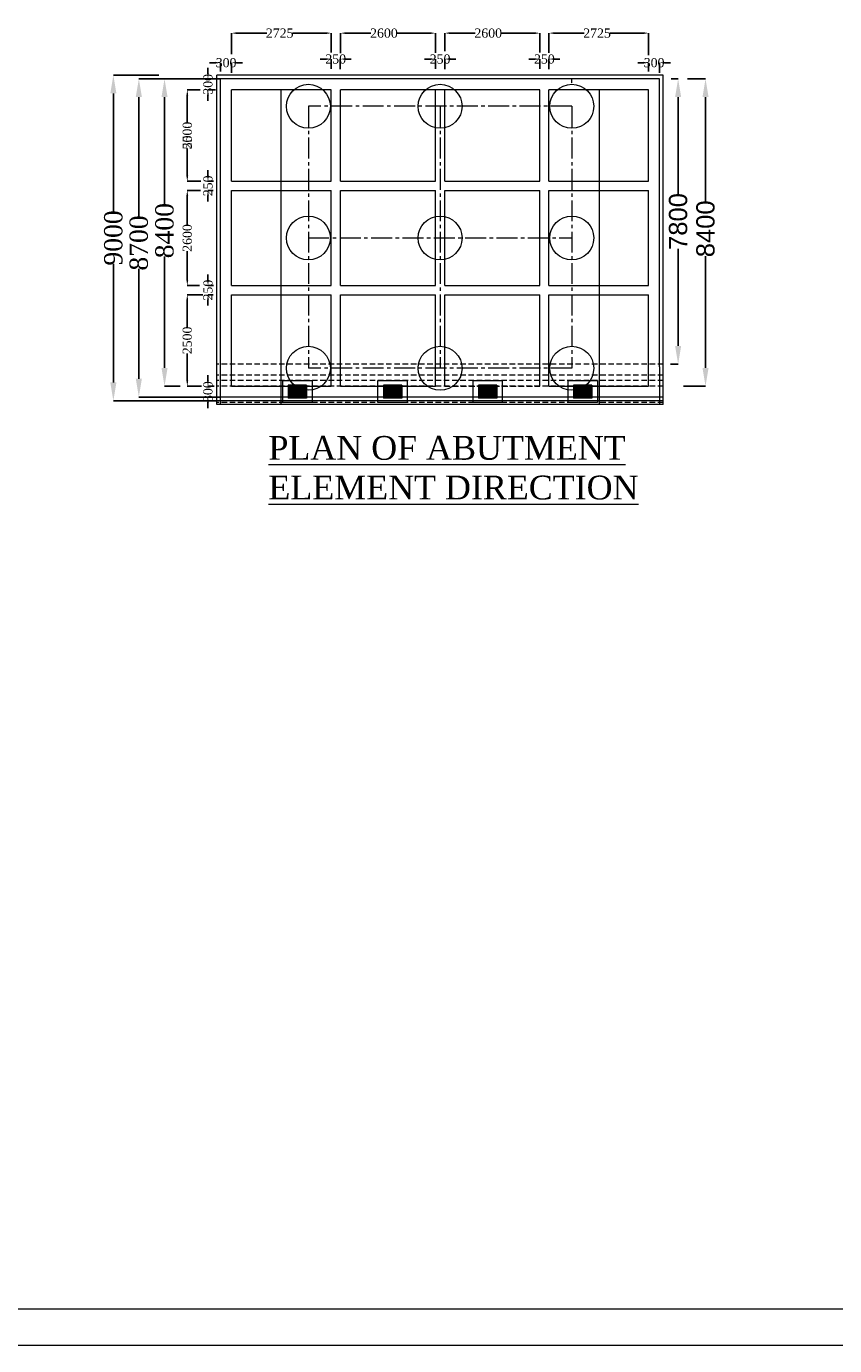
# Model space of a CAD drawing. Header units: millimetres. Extents: x -20950785 to 389010297, y -11535949 to 14056629.
# Tile 151 of 256: x 12157276 to 12201460, y -1668785 to -1596660. Entities that reach past the tile are written whole.
import ezdxf

# ---------------------------------------------------------------- set-up
doc = ezdxf.new("R2010")
doc.units = ezdxf.units.MM
doc.header["$LTSCALE"] = 60
doc.header["$MEASUREMENT"] = 0
doc.linetypes.add('CENTER2', pattern=[28.575, 19.05, -3.175, 3.175, -3.175])
doc.linetypes.add('HIDDEN', pattern=[0.375, 0.25, -0.125])
doc.styles.add('PDF Arial Bold', font='times.ttf')
doc.dimstyles.get("Standard").update_dxf_attribs({"dimtxt": 400, "dimasz": 215, "dimexe": 0.18, "dimexo": 0.0625, "dimgap": 0.09, "dimtad": 0, "dimtih": 1, "dimtoh": 1, "dimdec": 0, "dimzin": 4, "dimdsep": 46, "dimtxsty": 'Standard', "dimblk": 'OPEN90', "dimcen": 0, "dimadec": 0, "dimazin": 1, "dimtfac": 1, "dimtdec": 0, "dimtix": 1, "dimtofl": 0, "dimtmove": 0, "dimatfit": 3, "dimldrblk": 'OPEN30', "dimfxl": 1, "dimtolj": 1, "dimtzin": 0, "dimarcsym": 0})

# ---------------------------------------------------------------- blocks, each defined once
blk = doc.blocks.new('*D1087')
at = {"color": 0, "linetype": 'Continuous', "lineweight": -2, "ltscale": 2, "transparency": 16777216}
for p, q in [((12192528, -1599528), (12192907, -1599528)), ((12192907, -1600528), (12192907, -1605841)), ((12192907, -1614128), (12192907, -1608815)), ((12192497, -1615128), (12192907, -1615128))]:
    blk.add_line(p, q, dxfattribs=at)
at = {"color": 0, "linetype": 'Continuous', "lineweight": 9, "ltscale": 2, "transparency": 16777216}
for points in [[(12192740, -1600528), (12193074, -1600528), (12192907, -1599528)], [(12192740, -1614128), (12193074, -1614128), (12192907, -1615128)]]:
    blk.add_solid(points, dxfattribs=at)
at = {"layer": 'Defpoints', "color": 0, "linetype": 'Continuous', "lineweight": 9, "ltscale": 2, "transparency": 16777216}
for p in [(12192528, -1599528), (12192497, -1615128), (12192907, -1615128)]:
    blk.add_point(p, dxfattribs=at)
at = {"color": 0, "linetype": 'Continuous', "lineweight": 9, "ltscale": 2, "transparency": 16777216, "insert": (12192907, -1607328), "char_height": 1000, "attachment_point": 5, "rotation": 90, "style": 'PDF Arial Bold'}
blk.add_mtext('\\A1;{\\fArial|b0|i0|c0|p34;7800}', dxfattribs=at)
blk = doc.blocks.new('*D1088')
at = {"color": 0, "linetype": 'Continuous', "lineweight": -2, "ltscale": 2, "transparency": 16777216}
for p, q in [((12193421, -1599528), (12194404, -1599528)), ((12194404, -1600528), (12194404, -1606236)), ((12194404, -1615328), (12194404, -1609220)), ((12193204, -1616328), (12194404, -1616328))]:
    blk.add_line(p, q, dxfattribs=at)
at = {"color": 0, "linetype": 'Continuous', "lineweight": 9, "ltscale": 2, "transparency": 16777216}
for points in [[(12194237, -1600528), (12194571, -1600528), (12194404, -1599528)], [(12194237, -1615328), (12194571, -1615328), (12194404, -1616328)]]:
    blk.add_solid(points, dxfattribs=at)
at = {"layer": 'Defpoints', "color": 0, "linetype": 'Continuous', "lineweight": 9, "ltscale": 2, "transparency": 16777216}
for p in [(12193421, -1599528), (12193204, -1616328), (12194404, -1616328)]:
    blk.add_point(p, dxfattribs=at)
at = {"color": 0, "linetype": 'Continuous', "lineweight": 9, "ltscale": 2, "transparency": 16777216, "insert": (12194404, -1607728), "char_height": 1000, "attachment_point": 5, "rotation": 90, "style": 'PDF Arial Bold'}
blk.add_mtext('\\A1;{\\fArial|b0|i0|c0|p34;8400}', dxfattribs=at)
blk = doc.blocks.new('*D1090')
at = {"color": 0, "linetype": 'Continuous', "lineweight": -2, "ltscale": 2, "transparency": 16777216}
for p, q in [((12185844, -1598113), (12185844, -1597028)), ((12186144, -1597029), (12187767, -1597029)), ((12190994, -1597029), (12189179, -1597029)), ((12191294, -1598235), (12191294, -1597028))]:
    blk.add_line(p, q, dxfattribs=at)
at = {"color": 0, "linetype": 'Continuous', "lineweight": 9, "ltscale": 2, "transparency": 16777216}
for points in [[(12186144, -1596979), (12186144, -1597079), (12185844, -1597029)], [(12190994, -1596979), (12190994, -1597079), (12191294, -1597029)]]:
    blk.add_solid(points, dxfattribs=at)
at = {"layer": 'Defpoints', "color": 0, "linetype": 'Continuous', "lineweight": 9, "ltscale": 2, "transparency": 16777216}
for p in [(12185844, -1597029), (12185844, -1598113), (12191294, -1598235)]:
    blk.add_point(p, dxfattribs=at)
at = {"color": 0, "linetype": 'Continuous', "lineweight": 9, "ltscale": 2, "transparency": 16777216, "insert": (12188473, -1597029), "char_height": 500, "attachment_point": 5, "style": 'PDF Arial Bold'}
blk.add_mtext('\\A1;2725', dxfattribs=at)
blk = doc.blocks.new('*D1091')
at = {"color": 0, "linetype": 'Continuous', "lineweight": -2, "ltscale": 2, "transparency": 16777216}
for p, q in [((12180144, -1598023), (12180144, -1597028)), ((12180444, -1597029), (12181806, -1597029)), ((12185044, -1597029), (12183240, -1597029)), ((12185344, -1598080), (12185344, -1597028))]:
    blk.add_line(p, q, dxfattribs=at)
at = {"color": 0, "linetype": 'Continuous', "lineweight": 9, "ltscale": 2, "transparency": 16777216}
for points in [[(12180444, -1596979), (12180444, -1597079), (12180144, -1597029)], [(12185044, -1596979), (12185044, -1597079), (12185344, -1597029)]]:
    blk.add_solid(points, dxfattribs=at)
at = {"layer": 'Defpoints', "color": 0, "linetype": 'Continuous', "lineweight": 9, "ltscale": 2, "transparency": 16777216}
for p in [(12180144, -1597029), (12180144, -1598023), (12185344, -1598080)]:
    blk.add_point(p, dxfattribs=at)
at = {"color": 0, "linetype": 'Continuous', "lineweight": 9, "ltscale": 2, "transparency": 16777216, "insert": (12182523, -1597029), "char_height": 500, "attachment_point": 5, "style": 'PDF Arial Bold'}
blk.add_mtext('\\A1;2600', dxfattribs=at)
blk = doc.blocks.new('*D1092')
at = {"color": 0, "linetype": 'Continuous', "lineweight": -2, "ltscale": 2, "transparency": 16777216}
for p, q in [((12174444, -1598127), (12174444, -1597028)), ((12174744, -1597029), (12176106, -1597029)), ((12179344, -1597029), (12177540, -1597029)), ((12179644, -1598104), (12179644, -1597028))]:
    blk.add_line(p, q, dxfattribs=at)
at = {"color": 0, "linetype": 'Continuous', "lineweight": 9, "ltscale": 2, "transparency": 16777216}
for points in [[(12174744, -1596979), (12174744, -1597079), (12174444, -1597029)], [(12179344, -1596979), (12179344, -1597079), (12179644, -1597029)]]:
    blk.add_solid(points, dxfattribs=at)
at = {"layer": 'Defpoints', "color": 0, "linetype": 'Continuous', "lineweight": 9, "ltscale": 2, "transparency": 16777216}
for p in [(12174444, -1597029), (12174444, -1598127), (12179644, -1598104)]:
    blk.add_point(p, dxfattribs=at)
at = {"color": 0, "linetype": 'Continuous', "lineweight": 9, "ltscale": 2, "transparency": 16777216, "insert": (12176823, -1597029), "char_height": 500, "attachment_point": 5, "style": 'PDF Arial Bold'}
blk.add_mtext('\\A1;2600', dxfattribs=at)
blk = doc.blocks.new('*D1093')
at = {"color": 0, "linetype": 'Continuous', "lineweight": -2, "ltscale": 2, "transparency": 16777216}
for p, q in [((12168494, -1598175), (12168494, -1597028)), ((12168794, -1597029), (12170417, -1597029)), ((12173644, -1597029), (12171829, -1597029)), ((12173944, -1598079), (12173944, -1597028))]:
    blk.add_line(p, q, dxfattribs=at)
at = {"color": 0, "linetype": 'Continuous', "lineweight": 9, "ltscale": 2, "transparency": 16777216}
for points in [[(12168794, -1596979), (12168794, -1597079), (12168494, -1597029)], [(12173644, -1596979), (12173644, -1597079), (12173944, -1597029)]]:
    blk.add_solid(points, dxfattribs=at)
at = {"layer": 'Defpoints', "color": 0, "linetype": 'Continuous', "lineweight": 9, "ltscale": 2, "transparency": 16777216}
for p in [(12168494, -1597029), (12168494, -1598175), (12173944, -1598079)]:
    blk.add_point(p, dxfattribs=at)
at = {"color": 0, "linetype": 'Continuous', "lineweight": 9, "ltscale": 2, "transparency": 16777216, "insert": (12171123, -1597029), "char_height": 500, "attachment_point": 5, "style": 'PDF Arial Bold'}
blk.add_mtext('\\A1;2725', dxfattribs=at)
blk = doc.blocks.new('*D1094')
at = {"color": 0, "linetype": 'Continuous', "lineweight": -2, "ltscale": 2, "transparency": 16777216}
for p, q in [((12185044, -1598447), (12184744, -1598447)), ((12185344, -1598990), (12185344, -1598446)), ((12185844, -1599001), (12185844, -1598446)), ((12186144, -1598447), (12186444, -1598447))]:
    blk.add_line(p, q, dxfattribs=at)
at = {"color": 0, "linetype": 'Continuous', "lineweight": 9, "ltscale": 2, "transparency": 16777216}
for points in [[(12185044, -1598397), (12185044, -1598497), (12185344, -1598447)], [(12186144, -1598397), (12186144, -1598497), (12185844, -1598447)]]:
    blk.add_solid(points, dxfattribs=at)
at = {"layer": 'Defpoints', "color": 0, "linetype": 'Continuous', "lineweight": 9, "ltscale": 2, "transparency": 16777216}
for p in [(12185344, -1598447), (12185344, -1598990), (12185844, -1599001)]:
    blk.add_point(p, dxfattribs=at)
at = {"color": 0, "linetype": 'Continuous', "lineweight": 9, "ltscale": 2, "transparency": 16777216, "insert": (12185594, -1598447), "char_height": 500, "attachment_point": 5, "style": 'PDF Arial Bold'}
blk.add_mtext('\\A1;250', dxfattribs=at)
blk = doc.blocks.new('*D1095')
at = {"color": 0, "linetype": 'Continuous', "lineweight": -2, "ltscale": 2, "transparency": 16777216}
for p, q in [((12179344, -1598447), (12179044, -1598447)), ((12179644, -1598990), (12179644, -1598446)), ((12180144, -1599001), (12180144, -1598446)), ((12180444, -1598447), (12180744, -1598447))]:
    blk.add_line(p, q, dxfattribs=at)
at = {"color": 0, "linetype": 'Continuous', "lineweight": 9, "ltscale": 2, "transparency": 16777216}
for points in [[(12179344, -1598397), (12179344, -1598497), (12179644, -1598447)], [(12180444, -1598397), (12180444, -1598497), (12180144, -1598447)]]:
    blk.add_solid(points, dxfattribs=at)
at = {"layer": 'Defpoints', "color": 0, "linetype": 'Continuous', "lineweight": 9, "ltscale": 2, "transparency": 16777216}
for p in [(12179644, -1598447), (12179644, -1598990), (12180144, -1599001)]:
    blk.add_point(p, dxfattribs=at)
at = {"color": 0, "linetype": 'Continuous', "lineweight": 9, "ltscale": 2, "transparency": 16777216, "insert": (12179894, -1598447), "char_height": 500, "attachment_point": 5, "style": 'PDF Arial Bold'}
blk.add_mtext('\\A1;250', dxfattribs=at)
blk = doc.blocks.new('*D1096')
at = {"color": 0, "linetype": 'Continuous', "lineweight": -2, "ltscale": 2, "transparency": 16777216}
for p, q in [((12173637, -1598447), (12173337, -1598447)), ((12173937, -1598990), (12173937, -1598446)), ((12174437, -1599001), (12174437, -1598446)), ((12174737, -1598447), (12175037, -1598447))]:
    blk.add_line(p, q, dxfattribs=at)
at = {"color": 0, "linetype": 'Continuous', "lineweight": 9, "ltscale": 2, "transparency": 16777216}
for points in [[(12173637, -1598397), (12173637, -1598497), (12173937, -1598447)], [(12174737, -1598397), (12174737, -1598497), (12174437, -1598447)]]:
    blk.add_solid(points, dxfattribs=at)
at = {"layer": 'Defpoints', "color": 0, "linetype": 'Continuous', "lineweight": 9, "ltscale": 2, "transparency": 16777216}
for p in [(12173937, -1598447), (12173937, -1598990), (12174437, -1599001)]:
    blk.add_point(p, dxfattribs=at)
at = {"color": 0, "linetype": 'Continuous', "lineweight": 9, "ltscale": 2, "transparency": 16777216, "insert": (12174187, -1598447), "char_height": 500, "attachment_point": 5, "style": 'PDF Arial Bold'}
blk.add_mtext('\\A1;250', dxfattribs=at)
blk = doc.blocks.new('*D1097')
at = {"color": 0, "linetype": 'Continuous', "lineweight": -2, "ltscale": 2, "transparency": 16777216}
for p, q in [((12190994, -1598647), (12190694, -1598647)), ((12191294, -1599131), (12191294, -1598646)), ((12191893, -1599201), (12191893, -1598646)), ((12192193, -1598647), (12192493, -1598647))]:
    blk.add_line(p, q, dxfattribs=at)
at = {"color": 0, "linetype": 'Continuous', "lineweight": 9, "ltscale": 2, "transparency": 16777216}
for points in [[(12190994, -1598597), (12190994, -1598697), (12191294, -1598647)], [(12192193, -1598597), (12192193, -1598697), (12191893, -1598647)]]:
    blk.add_solid(points, dxfattribs=at)
at = {"layer": 'Defpoints', "color": 0, "linetype": 'Continuous', "lineweight": 9, "ltscale": 2, "transparency": 16777216}
for p in [(12191294, -1598647), (12191294, -1599131), (12191893, -1599201)]:
    blk.add_point(p, dxfattribs=at)
at = {"color": 0, "linetype": 'Continuous', "lineweight": 9, "ltscale": 2, "transparency": 16777216, "insert": (12191593, -1598647), "char_height": 500, "attachment_point": 5, "style": 'PDF Arial Bold'}
blk.add_mtext('\\A1;300', dxfattribs=at)
blk = doc.blocks.new('*D1098')
at = {"color": 0, "linetype": 'Continuous', "lineweight": -2, "ltscale": 2, "transparency": 16777216}
for p, q in [((12167594, -1598647), (12167294, -1598647)), ((12167894, -1599131), (12167894, -1598646)), ((12168493, -1599201), (12168493, -1598646)), ((12168793, -1598647), (12169093, -1598647))]:
    blk.add_line(p, q, dxfattribs=at)
at = {"color": 0, "linetype": 'Continuous', "lineweight": 9, "ltscale": 2, "transparency": 16777216}
for points in [[(12167594, -1598597), (12167594, -1598697), (12167894, -1598647)], [(12168793, -1598597), (12168793, -1598697), (12168493, -1598647)]]:
    blk.add_solid(points, dxfattribs=at)
at = {"layer": 'Defpoints', "color": 0, "linetype": 'Continuous', "lineweight": 9, "ltscale": 2, "transparency": 16777216}
for p in [(12167894, -1598647), (12167894, -1599131), (12168493, -1599201)]:
    blk.add_point(p, dxfattribs=at)
at = {"color": 0, "linetype": 'Continuous', "lineweight": 9, "ltscale": 2, "transparency": 16777216, "insert": (12168193, -1598647), "char_height": 500, "width": 1681.9, "attachment_point": 5, "style": 'PDF Arial Bold'}
blk.add_mtext('\\A1;300', dxfattribs=at)
blk = doc.blocks.new('*D1099')
at = {"color": 0, "linetype": 'Continuous', "lineweight": -2, "ltscale": 2, "transparency": 16777216}
for p, q in [((12166776, -1600128), (12166072, -1600128)), ((12166072, -1600428), (12166072, -1601920)), ((12166072, -1604828), (12166072, -1603336)), ((12166808, -1605128), (12166072, -1605128))]:
    blk.add_line(p, q, dxfattribs=at)
at = {"color": 0, "linetype": 'Continuous', "lineweight": 9, "ltscale": 2, "transparency": 16777216}
for points in [[(12166022, -1600428), (12166122, -1600428), (12166072, -1600128)], [(12166022, -1604828), (12166122, -1604828), (12166072, -1605128)]]:
    blk.add_solid(points, dxfattribs=at)
at = {"layer": 'Defpoints', "color": 0, "linetype": 'Continuous', "lineweight": 9, "ltscale": 2, "transparency": 16777216}
for p in [(12166776, -1600128), (12166072, -1605128), (12166808, -1605128)]:
    blk.add_point(p, dxfattribs=at)
at = {"color": 0, "linetype": 'Continuous', "lineweight": 9, "ltscale": 2, "transparency": 16777216, "insert": (12166072, -1602628), "char_height": 500, "attachment_point": 5, "rotation": 90, "style": 'PDF Arial Bold'}
blk.add_mtext('\\A1;5000', dxfattribs=at)
blk = doc.blocks.new('*D1100')
at = {"color": 0, "linetype": 'Continuous', "lineweight": -2, "ltscale": 2, "transparency": 16777216}
for p, q in [((12166776, -1600128), (12166072, -1600128)), ((12166072, -1600428), (12166072, -1601911)), ((12166072, -1604828), (12166072, -1603345)), ((12166808, -1605128), (12166072, -1605128))]:
    blk.add_line(p, q, dxfattribs=at)
at = {"color": 0, "linetype": 'Continuous', "lineweight": 9, "ltscale": 2, "transparency": 16777216}
for points in [[(12166022, -1600428), (12166122, -1600428), (12166072, -1600128)], [(12166022, -1604828), (12166122, -1604828), (12166072, -1605128)]]:
    blk.add_solid(points, dxfattribs=at)
at = {"layer": 'Defpoints', "color": 0, "linetype": 'Continuous', "lineweight": 9, "ltscale": 2, "transparency": 16777216}
for p in [(12166776, -1600128), (12166072, -1605128), (12166808, -1605128)]:
    blk.add_point(p, dxfattribs=at)
at = {"color": 0, "linetype": 'Continuous', "lineweight": 9, "ltscale": 2, "transparency": 16777216, "insert": (12166072, -1602628), "char_height": 500, "attachment_point": 5, "rotation": 90, "style": 'PDF Arial Bold'}
blk.add_mtext('\\A1;2500', dxfattribs=at)
blk = doc.blocks.new('*D1101')
at = {"color": 0, "linetype": 'Continuous', "lineweight": -2, "ltscale": 2, "transparency": 16777216}
for p, q in [((12166920, -1611328), (12166072, -1611328)), ((12166072, -1611628), (12166072, -1613111)), ((12166072, -1616028), (12166072, -1614545)), ((12166841, -1616328), (12166072, -1616328))]:
    blk.add_line(p, q, dxfattribs=at)
at = {"color": 0, "linetype": 'Continuous', "lineweight": 9, "ltscale": 2, "transparency": 16777216}
for points in [[(12166022, -1611628), (12166122, -1611628), (12166072, -1611328)], [(12166022, -1616028), (12166122, -1616028), (12166072, -1616328)]]:
    blk.add_solid(points, dxfattribs=at)
at = {"layer": 'Defpoints', "color": 0, "linetype": 'Continuous', "lineweight": 9, "ltscale": 2, "transparency": 16777216}
for p in [(12166920, -1611328), (12166072, -1616328), (12166841, -1616328)]:
    blk.add_point(p, dxfattribs=at)
at = {"color": 0, "linetype": 'Continuous', "lineweight": 9, "ltscale": 2, "transparency": 16777216, "insert": (12166072, -1613828), "char_height": 500, "attachment_point": 5, "rotation": 90, "style": 'PDF Arial Bold'}
blk.add_mtext('\\A1;2500', dxfattribs=at)
blk = doc.blocks.new('*D1102')
at = {"color": 0, "linetype": 'Continuous', "lineweight": -2, "ltscale": 2, "transparency": 16777216}
for p, q in [((12166792, -1605628), (12166072, -1605628)), ((12166072, -1605928), (12166072, -1607511)), ((12166072, -1610528), (12166072, -1608945)), ((12166747, -1610828), (12166072, -1610828))]:
    blk.add_line(p, q, dxfattribs=at)
at = {"color": 0, "linetype": 'Continuous', "lineweight": 9, "ltscale": 2, "transparency": 16777216}
for points in [[(12166022, -1605928), (12166122, -1605928), (12166072, -1605628)], [(12166022, -1610528), (12166122, -1610528), (12166072, -1610828)]]:
    blk.add_solid(points, dxfattribs=at)
at = {"layer": 'Defpoints', "color": 0, "linetype": 'Continuous', "lineweight": 9, "ltscale": 2, "transparency": 16777216}
for p in [(12166792, -1605628), (12166072, -1610828), (12166747, -1610828)]:
    blk.add_point(p, dxfattribs=at)
at = {"color": 0, "linetype": 'Continuous', "lineweight": 9, "ltscale": 2, "transparency": 16777216, "insert": (12166072, -1608228), "char_height": 500, "attachment_point": 5, "rotation": 90, "style": 'PDF Arial Bold'}
blk.add_mtext('\\A1;2600', dxfattribs=at)
blk = doc.blocks.new('*D1103')
at = {"color": 0, "linetype": 'Continuous', "lineweight": -2, "ltscale": 2, "transparency": 16777216}
for p, q in [((12167203, -1604828), (12167203, -1604528)), ((12167509.9375, -1605128), (12167202.82, -1605128)), ((12167480.9375, -1605628), (12167202.82, -1605628)), ((12167203, -1605928), (12167203, -1606228))]:
    blk.add_line(p, q, dxfattribs=at)
at = {"color": 0, "linetype": 'Continuous', "lineweight": 9, "ltscale": 2, "transparency": 16777216}
for points in [[(12167153, -1604828), (12167253, -1604828), (12167203, -1605128)], [(12167153, -1605928), (12167253, -1605928), (12167203, -1605628)]]:
    blk.add_solid(points, dxfattribs=at)
at = {"layer": 'Defpoints', "color": 0, "linetype": 'Continuous', "lineweight": 9, "ltscale": 2, "transparency": 16777216}
for p in [(12167510, -1605128), (12167203, -1605628), (12167481, -1605628)]:
    blk.add_point(p, dxfattribs=at)
at = {"color": 0, "linetype": 'Continuous', "lineweight": 9, "ltscale": 2, "transparency": 16777216, "insert": (12167203, -1605378), "char_height": 500, "attachment_point": 5, "rotation": 90, "style": 'PDF Arial Bold'}
blk.add_mtext('\\A1;250', dxfattribs=at)
blk = doc.blocks.new('*D1104')
at = {"color": 0, "linetype": 'Continuous', "lineweight": -2, "ltscale": 2, "transparency": 16777216}
for p, q in [((12167203, -1610528), (12167203, -1610228)), ((12167509.9375, -1610828), (12167202.82, -1610828)), ((12167480.9375, -1611328), (12167202.82, -1611328)), ((12167203, -1611628), (12167203, -1611928))]:
    blk.add_line(p, q, dxfattribs=at)
at = {"color": 0, "linetype": 'Continuous', "lineweight": 9, "ltscale": 2, "transparency": 16777216}
for points in [[(12167153, -1610528), (12167253, -1610528), (12167203, -1610828)], [(12167153, -1611628), (12167253, -1611628), (12167203, -1611328)]]:
    blk.add_solid(points, dxfattribs=at)
at = {"layer": 'Defpoints', "color": 0, "linetype": 'Continuous', "lineweight": 9, "ltscale": 2, "transparency": 16777216}
for p in [(12167510, -1610828), (12167203, -1611328), (12167481, -1611328)]:
    blk.add_point(p, dxfattribs=at)
at = {"color": 0, "linetype": 'Continuous', "lineweight": 9, "ltscale": 2, "transparency": 16777216, "insert": (12167203, -1611078), "char_height": 500, "attachment_point": 5, "rotation": 90, "style": 'PDF Arial Bold'}
blk.add_mtext('\\A1;250', dxfattribs=at)
blk = doc.blocks.new('*D1105')
at = {"color": 0, "linetype": 'Continuous', "lineweight": -2, "ltscale": 2, "transparency": 16777216}
for p, q in [((12167203, -1599228), (12167203, -1598928)), ((12167548.195, -1599528), (12167202.82, -1599528)), ((12167605.9375, -1600128), (12167202.82, -1600128)), ((12167203, -1600428), (12167203, -1600728))]:
    blk.add_line(p, q, dxfattribs=at)
at = {"color": 0, "linetype": 'Continuous', "lineweight": 9, "ltscale": 2, "transparency": 16777216}
for points in [[(12167153, -1599228), (12167253, -1599228), (12167203, -1599528)], [(12167153, -1600428), (12167253, -1600428), (12167203, -1600128)]]:
    blk.add_solid(points, dxfattribs=at)
at = {"layer": 'Defpoints', "color": 0, "linetype": 'Continuous', "lineweight": 9, "ltscale": 2, "transparency": 16777216}
for p in [(12167548.2575, -1599528), (12167203, -1600128), (12167606, -1600128)]:
    blk.add_point(p, dxfattribs=at)
at = {"color": 0, "linetype": 'Continuous', "lineweight": 9, "ltscale": 2, "transparency": 16777216, "insert": (12167203, -1599828), "char_height": 500, "attachment_point": 5, "rotation": 90, "style": 'PDF Arial Bold'}
blk.add_mtext('\\A1;300', dxfattribs=at)
blk = doc.blocks.new('*D1106')
at = {"color": 0, "linetype": 'Continuous', "lineweight": -2, "ltscale": 2, "transparency": 16777216}
for p, q in [((12167203, -1616028), (12167203, -1615728)), ((12167539.9375, -1616328), (12167202.82, -1616328)), ((12167480.9375, -1616928), (12167202.82, -1616928)), ((12167203, -1617228), (12167203, -1617528))]:
    blk.add_line(p, q, dxfattribs=at)
at = {"color": 0, "linetype": 'Continuous', "lineweight": 9, "ltscale": 2, "transparency": 16777216}
for points in [[(12167153, -1616028), (12167253, -1616028), (12167203, -1616328)], [(12167153, -1617228), (12167253, -1617228), (12167203, -1616928)]]:
    blk.add_solid(points, dxfattribs=at)
at = {"layer": 'Defpoints', "color": 0, "linetype": 'Continuous', "lineweight": 9, "ltscale": 2, "transparency": 16777216}
for p in [(12167203, -1616928), (12167481, -1616928), (12167540, -1616328)]:
    blk.add_point(p, dxfattribs=at)
at = {"color": 0, "linetype": 'Continuous', "lineweight": 9, "ltscale": 2, "transparency": 16777216, "insert": (12167203, -1616628), "char_height": 500, "attachment_point": 5, "rotation": 90, "style": 'PDF Arial Bold'}
blk.add_mtext('\\A1;300', dxfattribs=at)
blk = doc.blocks.new('*D1107')
at = {"color": 0, "linetype": 'Continuous', "lineweight": -2, "ltscale": 2, "transparency": 16777216}
for p, q in [((12164517, -1599328), (12162031, -1599328)), ((12162031, -1600328), (12162031, -1606807)), ((12162031, -1616128), (12162031, -1609649)), ((12167694, -1617128), (12162031, -1617128))]:
    blk.add_line(p, q, dxfattribs=at)
at = {"color": 0, "linetype": 'Continuous', "lineweight": 9, "ltscale": 2, "transparency": 16777216}
for points in [[(12161864, -1600328), (12162198, -1600328), (12162031, -1599328)], [(12161864, -1616128), (12162198, -1616128), (12162031, -1617128)]]:
    blk.add_solid(points, dxfattribs=at)
at = {"layer": 'Defpoints', "color": 0, "linetype": 'Continuous', "lineweight": 9, "ltscale": 2, "transparency": 16777216}
for p in [(12164517, -1599328), (12162031, -1617128), (12167694, -1617128)]:
    blk.add_point(p, dxfattribs=at)
at = {"color": 0, "linetype": 'Continuous', "lineweight": 9, "ltscale": 2, "transparency": 16777216, "insert": (12162031, -1608228), "char_height": 1000, "attachment_point": 5, "rotation": 90, "style": 'PDF Arial Bold'}
blk.add_mtext('\\A1;9000', dxfattribs=at)
blk = doc.blocks.new('*D1108')
at = {"color": 0, "linetype": 'Continuous', "lineweight": -2, "ltscale": 2, "transparency": 16777216}
for p, q in [((12165638, -1599528), (12164828, -1599528)), ((12164828, -1600528), (12164828, -1606422)), ((12164828, -1615328), (12164828, -1609234)), ((12165690, -1616328), (12164828, -1616328))]:
    blk.add_line(p, q, dxfattribs=at)
at = {"color": 0, "linetype": 'Continuous', "lineweight": 9, "ltscale": 2, "transparency": 16777216}
for points in [[(12164661, -1600528), (12164995, -1600528), (12164828, -1599528)], [(12164661, -1615328), (12164995, -1615328), (12164828, -1616328)]]:
    blk.add_solid(points, dxfattribs=at)
at = {"layer": 'Defpoints', "color": 0, "linetype": 'Continuous', "lineweight": 9, "ltscale": 2, "transparency": 16777216}
for p in [(12165638, -1599528), (12164828, -1616328), (12165690, -1616328)]:
    blk.add_point(p, dxfattribs=at)
at = {"color": 0, "linetype": 'Continuous', "lineweight": 9, "ltscale": 2, "transparency": 16777216, "insert": (12164828, -1607828), "char_height": 1000, "attachment_point": 5, "rotation": 90, "style": 'PDF Arial Bold'}
blk.add_mtext('\\A1;8400', dxfattribs=at)
blk = doc.blocks.new('*D1109')
at = {"color": 0, "linetype": 'Continuous', "lineweight": -2, "ltscale": 2, "transparency": 16777216}
for p, q in [((12167894, -1599528), (12163423, -1599528)), ((12163423, -1600528), (12163423, -1607097)), ((12163423, -1615928), (12163423, -1609909)), ((12167894, -1616928), (12163423, -1616928))]:
    blk.add_line(p, q, dxfattribs=at)
at = {"color": 0, "linetype": 'Continuous', "lineweight": 9, "ltscale": 2, "transparency": 16777216}
for points in [[(12163256, -1600528), (12163590, -1600528), (12163423, -1599528)], [(12163256, -1615928), (12163590, -1615928), (12163423, -1616928)]]:
    blk.add_solid(points, dxfattribs=at)
at = {"layer": 'Defpoints', "color": 0, "linetype": 'Continuous', "lineweight": 9, "ltscale": 2, "transparency": 16777216}
for p in [(12167894, -1599528), (12163423, -1616928), (12167894, -1616928)]:
    blk.add_point(p, dxfattribs=at)
at = {"color": 0, "linetype": 'Continuous', "lineweight": 9, "ltscale": 2, "transparency": 16777216, "insert": (12163423, -1608503), "char_height": 1000, "attachment_point": 5, "rotation": 90, "style": 'PDF Arial Bold'}
blk.add_mtext('\\A1;8700', dxfattribs=at)

msp = doc.modelspace()

# ---------------------------------------------------------------- hatches: boundary and pattern name
at = {"linetype": 'Continuous', "lineweight": 9, "ltscale": 2}
h = msp.add_hatch(dxfattribs=at)
h.set_pattern_fill('GOST_GROUND', scale=10, angle=-90)
h.set_pattern_definition([(315, (15184951, 20788669), (-3e-14, -141.42135624), [200]), (315, (15184951, 20788639), (-3e-14, -141.42135624), [200]), (315, (15184951, 20788609), (-3e-14, -141.42135624), [200])])
h.paths.add_polyline_path([(12171594, -1616278), (12171594, -1616978), (12172594, -1616978), (12172594, -1616278)])
h = msp.add_hatch(dxfattribs=at)
h.set_pattern_fill('GOST_GROUND', scale=10, angle=-90)
h.set_pattern_definition([(315, (15190151, 20788669), (-3e-14, -141.42135624), [200]), (315, (15190151, 20788639), (-3e-14, -141.42135624), [200]), (315, (15190151, 20788609), (-3e-14, -141.42135624), [200])])
h.paths.add_polyline_path([(12176794, -1616278), (12176794, -1616978), (12177794, -1616978), (12177794, -1616278)])
h = msp.add_hatch(dxfattribs=at)
h.set_pattern_fill('GOST_GROUND', scale=10, angle=-90)
h.set_pattern_definition([(315, (15195351, 20788669), (-3e-14, -141.42135624), [200]), (315, (15195351, 20788639), (-3e-14, -141.42135624), [200]), (315, (15195351, 20788609), (-3e-14, -141.42135624), [200])])
h.paths.add_polyline_path([(12181994, -1616278), (12181994, -1616978), (12182994, -1616978), (12182994, -1616278)])
h = msp.add_hatch(dxfattribs=at)
h.set_pattern_fill('GOST_GROUND', scale=10, angle=-90)
h.set_pattern_definition([(315, (15200551, 20788669), (-3e-14, -141.42135624), [200]), (315, (15200551, 20788639), (-3e-14, -141.42135624), [200]), (315, (15200551, 20788609), (-3e-14, -141.42135624), [200])])
h.paths.add_polyline_path([(12187194, -1616278), (12187194, -1616978), (12188194, -1616978), (12188194, -1616278)])

# ---------------------------------------------------------------- linework, layer by layer
at = {"color": 7, "linetype": 'Continuous', "lineweight": 9, "ltscale": 2}
for p, q in [((12167694, -1617328), (12167694, -1599328)), ((12192094, -1599328), (12167694, -1599328)), ((12167894, -1617328), (12167894, -1599528)), ((12191894, -1599528), (12167894, -1599528)), ((12187094, -1599750.21), (12187094, -1599528)), ((12191894, -1615278), (12191894, -1599528)), ((12192094, -1617328), (12192094, -1599328)), ((12168494, -1605128), (12168494, -1600128)), ((12173944, -1600128), (12168494, -1600128)), ((12171194, -1600128), (12171194, -1617328)), ((12173944, -1605128), (12173944, -1600128)), ((12174444, -1605128), (12174444, -1600128)), ((12179644, -1600128), (12174444, -1600128)), ((12179644, -1605128), (12179644, -1600128)), ((12180144, -1600128), (12179644, -1600128)), ((12180144, -1605128), (12180144, -1600128)), ((12185344, -1600128), (12180144, -1600128)), ((12185344, -1605128), (12185344, -1600128)), ((12185844, -1605128), (12185844, -1600128)), ((12191294, -1600128), (12185844, -1600128)), ((12188594, -1600128), (12188594, -1617328)), ((12191294, -1605128), (12191294, -1600128)), ((12168494, -1605128), (12172394, -1605128)), ((12168494, -1605128), (12173944, -1605128)), ((12174444, -1605128), (12179644, -1605128)), ((12179294, -1605128), (12179644, -1605128)), ((12180144, -1605128), (12185344, -1605128)), ((12185844, -1605128), (12191294, -1605128)), ((12168494, -1610828), (12168494, -1605628)), ((12168494, -1605628), (12173944, -1605628)), ((12173944, -1610828), (12173944, -1605628)), ((12174444, -1610828), (12174444, -1605628)), ((12174444, -1605628), (12179644, -1605628)), ((12179644, -1610828), (12179644, -1605628)), ((12180144, -1610828), (12180144, -1605628)), ((12180144, -1605628), (12185344, -1605628)), ((12185344, -1610828), (12185344, -1605628)), ((12185844, -1610828), (12185844, -1605628)), ((12185844, -1605628), (12191294, -1605628)), ((12191294, -1610828), (12191294, -1605628)), ((12168494, -1610828), (12173944, -1610828)), ((12174444, -1610828), (12179644, -1610828)), ((12180144, -1610828), (12185344, -1610828)), ((12185844, -1610828), (12191294, -1610828)), ((12168494, -1616328), (12168494, -1611328)), ((12168494, -1611328), (12172394, -1611328)), ((12168494, -1611328), (12173944, -1611328)), ((12173944, -1616328), (12173944, -1611328)), ((12174444, -1616328), (12174444, -1611328)), ((12174444, -1611328), (12179644, -1611328)), ((12179294, -1611328), (12179644, -1611328)), ((12179644, -1616328), (12179644, -1611328)), ((12180144, -1616328), (12180144, -1611328)), ((12180144, -1611328), (12185344, -1611328)), ((12185344, -1616328), (12185344, -1611328)), ((12185844, -1616328), (12185844, -1611328)), ((12185844, -1611328), (12191294, -1611328)), ((12191294, -1616328), (12191294, -1611328)), ((12191894, -1615278), (12191894, -1617328)), ((12171294, -1617228), (12171294, -1616028)), ((12171294, -1616028), (12172894, -1616028)), ((12172594, -1616278), (12171594, -1616278)), ((12171594, -1616278), (12171594, -1616978)), ((12172594, -1616278), (12172594, -1616978)), ((12172894, -1616028), (12172894, -1617228)), ((12176494, -1617228), (12176494, -1616028)), ((12176494, -1616028), (12178094, -1616028)), ((12177794, -1616278), (12176794, -1616278)), ((12176794, -1616278), (12176794, -1616978)), ((12177794, -1616278), (12177794, -1616978)), ((12178094, -1616028), (12178094, -1617228)), ((12181694, -1617228), (12181694, -1616028)), ((12181694, -1616028), (12183294, -1616028)), ((12182994, -1616278), (12181994, -1616278)), ((12181994, -1616278), (12181994, -1616978)), ((12182994, -1616278), (12182994, -1616978)), ((12183294, -1616028), (12183294, -1617228)), ((12186894, -1617228), (12186894, -1616028)), ((12186894, -1616028), (12188494, -1616028)), ((12188194, -1616278), (12187194, -1616278)), ((12187194, -1616278), (12187194, -1616978)), ((12188194, -1616278), (12188194, -1616978)), ((12188494, -1616028), (12188494, -1617228)), ((12168494, -1616328), (12172394, -1616328)), ((12170694, -1616328), (12173944, -1616328)), ((12170694, -1616328), (12173944, -1616328)), ((12170694, -1616328), (12173944, -1616328)), ((12172594, -1616978), (12171594, -1616978)), ((12174444, -1616328), (12178694, -1616328)), ((12174444, -1616328), (12178694, -1616328)), ((12174444, -1616328), (12178694, -1616328)), ((12177794, -1616978), (12176794, -1616978)), ((12182994, -1616978), (12181994, -1616978)), ((12185844, -1616328), (12191294, -1616328)), ((12188194, -1616978), (12187194, -1616978)), ((12192094, -1617128), (12167694, -1617128)), ((12192094, -1617328), (12167694, -1617328)), ((12172894, -1617228), (12171294, -1617228)), ((12178094, -1617228), (12176494, -1617228)), ((12183294, -1617228), (12181694, -1617228)), ((12188494, -1617228), (12186894, -1617228))]:
    msp.add_line(p, q, dxfattribs=at)
at = {"color": 7, "linetype": 'CENTER2', "lineweight": 9}
for p, q in [((12172694, -1601028), (12172694, -1615350.21)), ((12187094, -1601028), (12172694, -1601028)), ((12172694, -1601028), (12172694, -1608228)), ((12179894, -1601028), (12179894, -1615350.21)), ((12187094, -1601028), (12187094, -1615350.21)), ((12172694, -1608228), (12187094, -1608228)), ((12187094, -1615350.21), (12172694, -1615350.21))]:
    msp.add_line(p, q, dxfattribs=at)
at = {"color": 7, "linetype": 'HIDDEN', "lineweight": 9, "ltscale": 20}
for p, q in [((12192094, -1615128), (12167694, -1615128)), ((12192094, -1615728), (12167694, -1615728)), ((12192094, -1616028), (12167694, -1616028)), ((12192094, -1616328), (12167694, -1616328)), ((12180144, -1616328), (12185344, -1616328)), ((12180144, -1616328), (12185344, -1616328)), ((12192094, -1617228), (12167694, -1617228))]:
    msp.add_line(p, q, dxfattribs=at)
at = {"color": 7, "linetype": 'HIDDEN', "lineweight": 9, "ltscale": 2}
for p, q in [((12192094, -1616928), (12167694, -1616928)), ((12176694, -1616328), (12179644, -1616328)), ((12176694, -1616328), (12179644, -1616328)), ((12192094, -1617328), (12167694, -1617328))]:
    msp.add_line(p, q, dxfattribs=at)
at = {"color": 7, "linetype": 'Continuous', "lineweight": 9, "ltscale": 2}
for points in [[(11991969.5, -1428738.8), (12329345.7, -1428738.8), (12329345.7, -1668785), (11991969.5, -1668785)], [(11993969.5, -1430738.8), (12327345.7, -1430738.8), (12327345.7, -1666785), (11993969.5, -1666785)]]:
    msp.add_lwpolyline(points, close=True, dxfattribs=at)
for centre in [(12172694, -1601028), (12179894, -1601028), (12187094, -1601028), (12172694, -1608228), (12179894, -1608228), (12187094, -1608228), (12172694, -1615350.21), (12179894, -1615350.21), (12187094, -1615350.21)]:
    msp.add_circle(centre, 1200, dxfattribs=at)

# ---------------------------------------------------------------- texts
at = {"color": 7, "linetype": 'Continuous', "lineweight": 9, "ltscale": 2, "insert": (12022292.67, -1615916.65), "char_height": 900, "attachment_point": 1, "style": 'PDF Arial Bold'}
msp.add_mtext_dynamic_manual_height_columns('\\pi1240.70522,t5740.70522;Moderately \\P\\pi690.45288,t5190.45288;Stronge Rock', width=8577.0125, gutter_width=1, heights=[0], dxfattribs=at)
at = {"linetype": 'Continuous', "lineweight": 9, "attachment_point": 1}
for s, insert, char_height, width in [('{\\fTimes New Roman|b0|i0|c0|p18;\\LPLAN OF ABUTMENT ELEMENT DIRECTION\\Fitalicc|c0; }', (12170508.6, -1619054.12), 1300, 23779.3902), ('\\pi7448.80773;{\\fTimes New Roman|b0|i0|c0|p18;\\LCertified that the boring details  shown are correct.}', (11996265.89, -1637530.04), 1915.15152, 72153.3279)]:
    msp.add_mtext(s, dxfattribs=dict(at, insert=insert, char_height=char_height, width=width))

# ---------------------------------------------------------------- dimensions: what is measured, and where the dimension line sits
at = {"color": 7, "linetype": 'Continuous', "lineweight": 9, "ltscale": 2}
for base, p1, p2, text, picture, middle in [((12168494, -1597028.65), (12173944, -1598078.65), (12168494, -1598174.65), '2725', '*D1093', (12171123, -1597028.65)), ((12174444, -1597028.65), (12179644, -1598103.65), (12174444, -1598126.65), '2600', '*D1092', (12176823, -1597028.65)), ((12180144, -1597028.65), (12185344, -1598079.65), (12180144, -1598022.65), '2600', '*D1091', (12182523, -1597028.65)), ((12185844, -1597028.65), (12191294, -1598234.65), (12185844, -1598112.65), '2725', '*D1090', (12188473, -1597028.65)), ((12173937, -1598446.65), (12174437, -1599000.65), (12173937, -1598989.65), '250', '*D1096', (12174187, -1598446.65)), ((12179644, -1598446.65), (12180144, -1599000.65), (12179644, -1598989.65), '250', '*D1095', (12179894, -1598446.65)), ((12185344, -1598446.65), (12185844, -1599000.65), (12185344, -1598989.65), '250', '*D1094', (12185594, -1598446.65)), ((12167894, -1598646.65), (12168493, -1599200.65), (12167894, -1599130.65), '300', '*D1098', (12168193.5, -1598646.65)), ((12191294, -1598646.65), (12191893, -1599200.65), (12191294, -1599130.65), '300', '*D1097', (12191593.5, -1598646.65))]:
    dim = msp.add_linear_dim(base=base, p1=p1, p2=p2, text=text, dimstyle='Standard', override={"dimtxt": 500, "dimasz": 300, "dimtxsty": 'PDF Arial Bold', "dimfxl": 300}, dxfattribs=at)
    dim.commit()
    dim.dimension.update_dxf_attribs({"geometry": picture, "text_midpoint": middle, "dimtype": 160})
for base, p1, p2, text, picture, middle in [((12167203, -1600128), (12167548.26, -1599528), (12167606, -1600128), '300', '*D1105', (12167203, -1599828)), ((12166072, -1605128), (12166776, -1600128), (12166808, -1605128), '2500', '*D1100', (12166072, -1602628)), ((12167203, -1605628), (12167510, -1605128), (12167481, -1605628), '250', '*D1103', (12167203, -1605378)), ((12166072, -1610828), (12166792, -1605628), (12166747, -1610828), '2600', '*D1102', (12166072, -1608228)), ((12167203, -1611328), (12167510, -1610828), (12167481, -1611328), '250', '*D1104', (12167203, -1611078)), ((12166072, -1616328), (12166920, -1611328), (12166841, -1616328), '2500', '*D1101', (12166072, -1613828)), ((12167203, -1616928), (12167540, -1616328), (12167481, -1616928), '300', '*D1106', (12167203, -1616628))]:
    dim = msp.add_linear_dim(base=base, p1=p1, p2=p2, angle=270, text=text, dimstyle='Standard', override={"dimtxt": 500, "dimasz": 300, "dimtxsty": 'PDF Arial Bold', "dimfxl": 300}, dxfattribs=at)
    dim.commit()
    dim.dimension.update_dxf_attribs({"geometry": picture, "text_midpoint": middle, "text_rotation": 90})
for base, p1, p2, text, picture, middle in [((12162031, -1617128), (12164517, -1599328), (12167694, -1617128), '9000', '*D1107', (12162031, -1608228)), ((12163423, -1616928), (12167894, -1599528), (12167894, -1616928), '8700', '*D1109', (12163423, -1608503)), ((12164828, -1616328), (12165638, -1599528), (12165689.76, -1616328), '8400', '*D1108', (12164828, -1607828)), ((12192907, -1615128), (12192528, -1599528), (12192497, -1615128), '{\\fArial|b0|i0|c0|p34;7800}', '*D1087', (12192907, -1607328)), ((12194404, -1616328), (12193421, -1599528), (12193204, -1616328), '{\\fArial|b0|i0|c0|p34;8400}', '*D1088', (12194404, -1607728))]:
    dim = msp.add_linear_dim(base=base, p1=p1, p2=p2, angle=270, text=text, dimstyle='Standard', override={"dimtxt": 1000, "dimasz": 1000, "dimtxsty": 'PDF Arial Bold', "dimfxl": 300}, dxfattribs=at)
    dim.commit()
    dim.dimension.update_dxf_attribs({"geometry": picture, "text_midpoint": middle, "dimtype": 160, "text_rotation": 90})
dim = msp.add_linear_dim(base=(12166072, -1605128), p1=(12166776, -1600128), p2=(12166808, -1605128), angle=270, dimstyle='Standard', override={"dimtxt": 500, "dimasz": 300, "dimtxsty": 'PDF Arial Bold', "dimfxl": 300}, dxfattribs=at)
dim.commit()
dim.dimension.update_dxf_attribs({"geometry": '*D1099', "text_midpoint": (12166072, -1602628), "text_rotation": 90})

doc.saveas('drawing.dxf')
